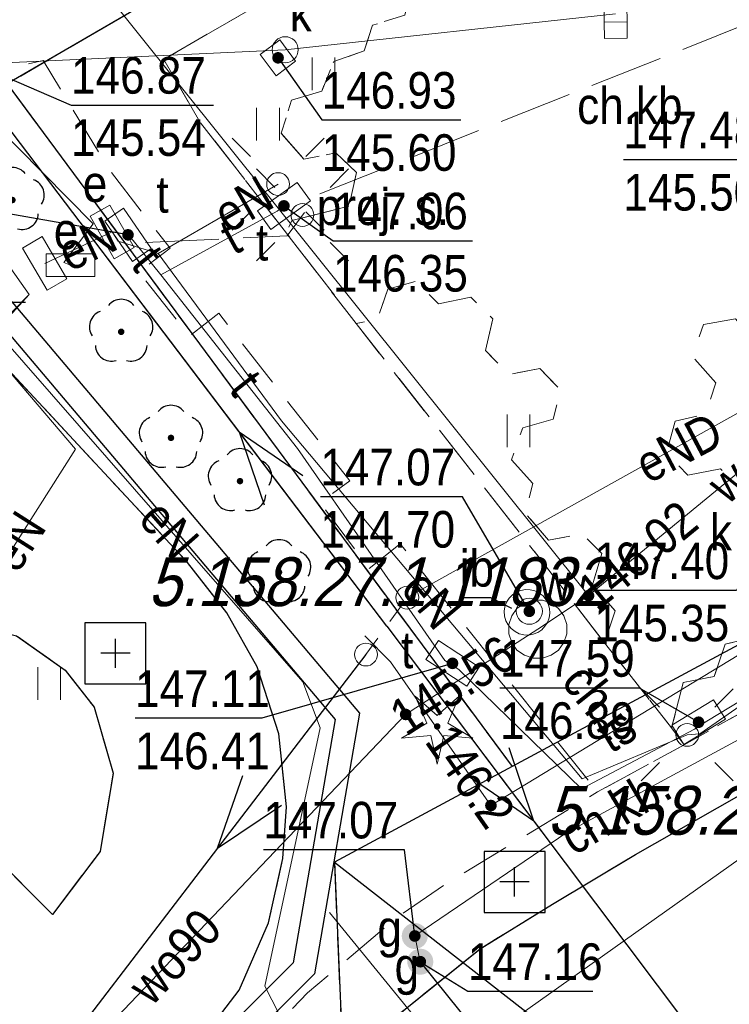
# Model space of a CAD drawing. Header units: metres. Extents: x 5548743 to 5556416, y 5707500 to 5714000.
# Tile 177 of 203: x 5554398 to 5554420, y 5710513 to 5710543. Entities that reach past the tile are written whole.
import ezdxf
from ezdxf.enums import TextEntityAlignment as Align

# ---------------------------------------------------------------- set-up
doc = ezdxf.new("R2010")
doc.units = ezdxf.units.M
doc.header["$MEASUREMENT"] = 0
for name, pattern in [('1.5_0.75', [2.25, 1.5, -0.75]), ('2.25_0.75', [3, 2.25, -0.75]), ('219-1000', [0]), ('suep_nn_1000', [0]), ('supp_1000', [1.25, 0.625, -0.625])]:
    doc.linetypes.add(name, pattern=pattern)
doc.layers.get('0').update_dxf_attribs({"color": 2, "linetype": 'CONTINUOUS', "lineweight": 5})
for name, color, linetype in [('218-kontur użytku gruntowego', 7, 'CONTINUOUS'), ('219-działka ewidencyjna', 7, 'CONTINUOUS'), ('chodnik', 7, 'CONTINUOUS'), ('chodnik-Atr17', 7, 'CONTINUOUS'), ('drzewo iglaste', 7, 'CONTINUOUS'), ('drzewo liściaste', 7, 'CONTINUOUS'), ('inna budowla', 7, 'CONTINUOUS'), ('inna budowla-Atr17', 7, 'CONTINUOUS'), ('jezdnia', 7, 'CONTINUOUS'), ('komora podziemna', 7, 'CONTINUOUS'), ('kratka ściekowa', 7, 'CONTINUOUS'), ('krawężnik', 7, 'CONTINUOUS'), ('latarnia', 7, 'CONTINUOUS'), ('latarnia - ob. projektowany', 7, 'CONTINUOUS'), ('latarnia - ob. projektowany-Atr17', 7, 'CONTINUOUS'), ('obudowa ochronna przewodu', 7, 'CONTINUOUS'), ('przewód elektroenergetyczny niskiego napięcia', 7, 'CONTINUOUS'), ('przewód elektroenergetyczny podziemny', 7, 'CONTINUOUS'), ('przewód elektroenergetyczny podziemny - ob. projektowany', 7, 'CONTINUOUS'), ('przewód elektroenergetyczny podziemny-Atr1', 7, 'CONTINUOUS'), ('przewód gazowy', 7, 'CONTINUOUS'), ('przewód kanalizacyjny', 7, 'CONTINUOUS'), ('przewód telekomunikacyjny podziemny', 7, 'CONTINUOUS'), ('przewód telekomunikacyjny podziemny-Atr1', 7, 'CONTINUOUS'), ('przewód wodociągowy', 7, 'CONTINUOUS'), ('przewód wodociągowy-Atr1', 7, 'CONTINUOUS'), ('rzedna', 7, 'CONTINUOUS'), ('rzedna-Atr2', 7, 'CONTINUOUS'), ('rzedna-Atr3', 7, 'CONTINUOUS'), ('studnia kanalizacyjna', 7, 'CONTINUOUS'), ('szafa elektroenergetyczna lub kontener', 7, 'CONTINUOUS'), ('szafa elektroenergetyczna lub kontener-Atr17', 7, 'CONTINUOUS'), ('szafa telekomunikacyjna lub kontener', 7, 'CONTINUOUS'), ('szafa telekomunikacyjna lub kontener-Atr17', 7, 'CONTINUOUS'), ('Szczegółowa osnowa geodezyjna pozioma', 7, 'CONTINUOUS'), ('Szczegółowa osnowa geodezyjna pozioma-Atr103', 7, 'CONTINUOUS'), ('słup przewodów napowietrznych', 7, 'CONTINUOUS'), ('trawnik', 7, 'CONTINUOUS'), ('właz do komory lub kanału - okrągły', 7, 'CONTINUOUS'), ('właz do komory lub kanału - okrągły-Atr17', 7, 'CONTINUOUS'), ('zasuwa lub zawór', 7, 'CONTINUOUS'), ('zasuwa lub zawór-Atr17', 7, 'CONTINUOUS'), ('ściana oporowa (linia)', 7, 'CONTINUOUS')]:
    doc.layers.add(name, color=color, linetype=linetype)
doc.styles.get("Standard").update_dxf_attribs({"font": 'Working1250', "width": 0.75})
doc.linetypes.add('otdn_1000', pattern='A,7,0,[21,ksztalty.shx,S=0.7,R=0,X=0,Y=0]', length=7)

# ---------------------------------------------------------------- blocks, each defined once
blk = doc.blocks.new('TU04')
at = {"color": 0, "linetype": 'Continuous', "lineweight": 13}
for p, q in [((0, 0), (0, 1)), ((0.7, 0), (0.7, 1))]:
    blk.add_line(p, q, dxfattribs=at)
blk = doc.blocks.new('PW01')
at = {"linetype": 'Continuous', "lineweight": 13}
h = blk.add_hatch(color=0, dxfattribs=at)
edge = h.paths.add_edge_path()
edge.add_arc((0, 0), 0.18, 0, 360)
blk = doc.blocks.new('US05')
at = {"color": 0, "linetype": 'Continuous', "lineweight": 13}
for p, q in [((-0.75, -0.35), (-0.75, 0.35)), ((-0.75, 0.35), (-0.25, 0.35)), ((-0.25, -0.35), (-0.25, 0.35)), ((-0.25, 0.35), (0.25, 0.35)), ((0.25, -0.35), (0.25, 0.35)), ((0.25, 0.35), (0.75, 0.35)), ((0.75, -0.35), (0.75, 0.35)), ((-0.75, -0.35), (-0.25, -0.35)), ((-0.25, -0.35), (0.25, -0.35)), ((0.25, -0.35), (0.75, -0.35))]:
    blk.add_line(p, q, dxfattribs=at)
blk = doc.blocks.new('SUEP1')
at = {"color": 0, "linetype": 'Continuous'}
for p, q in [((7.5, 0), (5.25, 0.75)), ((22.5, 0), (20.25, 0.75)), ((0, 0), (7.5, 0)), ((7.5, 0), (5.25, -0.75)), ((7.5, 0), (22.5, 0)), ((22.5, 0), (20.25, -0.75))]:
    blk.add_line(p, q, dxfattribs=at)
blk = doc.blocks.new('US25')
at = {"linetype": 'Continuous', "lineweight": 13}
h = blk.add_hatch(color=0, dxfattribs=at)
edge = h.paths.add_edge_path()
edge.add_arc((0, 0), 0.4, 0, 360)
blk = doc.blocks.new('SM05')
at = {"color": 0, "linetype": 'Continuous', "lineweight": 13}
blk.add_circle((0, 0), 0.35, dxfattribs=at)
blk = doc.blocks.new('OP021')
at = {"linetype": 'Continuous', "lineweight": 13}
h = blk.add_hatch(color=0, dxfattribs=at)
edge = h.paths.add_edge_path()
edge.add_arc((0, 0), 0.1, 0, 360)
at = {"color": 0, "linetype": 'Continuous', "lineweight": -3}
for centre, start, end in [((0, 0.5), 38.316, 141.684), ((-0.476, 0.154), 110.388, 213.756), ((0.476, 0.154), 326.244, 69.612), ((-0.294, -0.404), 182.272, 285.64), ((0.294, -0.404), 254.36, 357.728), ((0.294, -0.404), 254.36, 357.728)]:
    blk.add_arc(centre, 0.5, start, end, dxfattribs=at)
blk = doc.blocks.new('US18')
at = {"color": 0, "linetype": 'Continuous', "lineweight": 13}
for p, q in [((-0.75, -0.35), (-0.75, 0.35)), ((-0.75, 0.35), (0.75, 0.35)), ((0.75, -0.35), (0.75, 0.35)), ((-0.75, -0.35), (0.75, -0.35))]:
    blk.add_line(p, q, dxfattribs=at)
blk = doc.blocks.new('SM01')
at = {"color": 0, "linetype": 'Continuous', "lineweight": 13}
for p, q in [((-0.848, 0.848), (-1.414, 1.414)), ((0.849, 0.848), (1.414, 1.414)), ((-0.848, -0.849), (-1.414, -1.414)), ((0.849, -0.849), (1.414, -1.414))]:
    blk.add_line(p, q, dxfattribs=at)
blk.add_circle((0, 0), 0.35, dxfattribs=at)
blk = doc.blocks.new('OP011')
at = {"linetype": 'Continuous', "lineweight": 13}
h = blk.add_hatch(color=0, dxfattribs=at)
edge = h.paths.add_edge_path()
edge.add_arc((0, 0), 0.1, 0, 360)
at = {"color": 0, "linetype": 'Continuous', "lineweight": 13}
for p, q in [((-0.324, 0.105), (-0.679, 0.935)), ((-0.679, 0.935), (0, 0.341)), ((0, 0.341), (0.679, 0.935)), ((0.679, 0.935), (0.324, 0.105)), ((-1.099, -0.357), (-0.324, 0.105)), ((0.324, 0.105), (1.099, -0.357)), ((-0.2, -0.275), (-1.099, -0.357)), ((-0.2, -0.275), (0, -1.155)), ((0, -1.155), (0.2, -0.275)), ((1.099, -0.357), (0.2, -0.275))]:
    blk.add_line(p, q, dxfattribs=at)
blk = doc.blocks.new('US20')
at = {"color": 0, "linetype": 'Continuous', "lineweight": 13}
for p, q in [((-0.75, -0.35), (-0.75, 0.35)), ((-0.75, 0.35), (0.75, 0.35)), ((0.75, -0.35), (0.75, 0.35)), ((-0.75, -0.35), (0.75, -0.35))]:
    blk.add_line(p, q, dxfattribs=at)
blk = doc.blocks.new('US22')
at = {"color": 0, "linetype": 'Continuous', "lineweight": 0}
blk.add_circle((0, 0), 0.4, dxfattribs=at)
blk = doc.blocks.new('OSSP')
at = {"color": 0}
for p, q in [((-0.939, 0.938), (-0.939, -0.938)), ((-0.939, 0.938), (-0.939, -0.938)), ((0.936, 0.938), (-0.939, 0.938)), ((0.936, 0.938), (-0.939, 0.938)), ((0.936, -0.938), (0.936, 0.938)), ((0.936, -0.938), (0.936, 0.938)), ((0, -0.45), (0, 0.45)), ((0, -0.45), (0, 0.45)), ((0.45, 0), (-0.45, 0)), ((0.45, 0), (-0.45, 0)), ((-0.939, -0.938), (0.936, -0.938)), ((-0.939, -0.938), (0.936, -0.938))]:
    blk.add_line(p, q, dxfattribs=at)

msp = doc.modelspace()

# ---------------------------------------------------------------- linework, layer by layer
at = {"layer": '218-kontur użytku gruntowego', "color": 70, "linetype": '1.5_0.75', "lineweight": 18, "flags": 128}
for points in [[(5554397.9, 5710540.87), (5554434.63, 5710562.21)], [(5554434.63, 5710562.21), (5554397.9, 5710540.87)], [(5554413.41, 5710519.89), (5554397.9, 5710540.87)], [(5554397.9, 5710540.87), (5554413.41, 5710519.89)], [(5554413.41, 5710519.89), (5554450.09, 5710539.61)], [(5554450.09, 5710539.61), (5554413.41, 5710519.89)], [(5554407.95, 5710516.95), (5554413.41, 5710519.89)], [(5554413.41, 5710519.89), (5554407.95, 5710516.95)], [(5554408.21, 5710510.9), (5554407.95, 5710516.95)], [(5554407.95, 5710516.95), (5554408.21, 5710510.9)]]:
    msp.add_lwpolyline(points, dxfattribs=at)
at = {"layer": '219-działka ewidencyjna', "color": 94, "linetype": '219-1000', "lineweight": 30, "flags": 128}
for points in [[(5554434.63, 5710562.21), (5554397.9, 5710540.87)], [(5554397.9, 5710540.87), (5554413.41, 5710519.89)], [(5554450.09, 5710539.61), (5554413.41, 5710519.89)], [(5554413.41, 5710519.89), (5554407.95, 5710516.95)], [(5554407.95, 5710516.95), (5554408.21, 5710510.9)], [(5554407.95, 5710516.95), (5554421.11, 5710506.67)]]:
    msp.add_lwpolyline(points, dxfattribs=at)
at = {"layer": 'chodnik', "color": 252, "linetype": '1.5_0.75', "lineweight": 18, "flags": 128}
for points in [[(5554409.6, 5710545.62), (5554415.1, 5710548.81), (5554424.57, 5710554.26), (5554423.48, 5710556.08), (5554421.45, 5710554.89), (5554419.97, 5710557.46), (5554419.57, 5710558.15), (5554416.73, 5710556.51), (5554417.08, 5710555.92), (5554418.62, 5710553.3), (5554415.59, 5710551.64), (5554414.79, 5710552.95), (5554411.31, 5710550.93), (5554410.54, 5710552.2), (5554410.21, 5710552.76), (5554407.17, 5710551.01), (5554407.6, 5710550.29), (5554409.1, 5710547.77), (5554402.53, 5710543.98), (5554402, 5710544.89), (5554401.03, 5710544.35), (5554386.59, 5710567.79), (5554374.1, 5710581.99), (5554358.19, 5710600.16), (5554356.05, 5710597.82), (5554384.2, 5710565.77), (5554398.04, 5710543.15), (5554393.98, 5710542.22), (5554393.69, 5710541.86), (5554394.87, 5710540.63), (5554399, 5710541.59), (5554401.02, 5710538.25), (5554402.9, 5710535.82), (5554401.94, 5710535.09), (5554403.5, 5710533.11), (5554404.4, 5710533.82), (5554408.42, 5710528.67), (5554407.51, 5710528), (5554409.02, 5710525.97), (5554409.97, 5710526.73), (5554411.75, 5710524.49), (5554416.03, 5710519.11), (5554418.7, 5710520.56), (5554418.31, 5710521.08), (5554416.25, 5710523.69), (5554414.24, 5710526.31), (5554408.62, 5710533.5), (5554406.48, 5710536.28), (5554403.82, 5710539.7), (5554402.71, 5710541.62)], [(5554416.25, 5710523.69), (5554418.31, 5710521.08), (5554418.67, 5710522.47), (5554419.62, 5710522.66), (5554419.96, 5710523.65), (5554420.91, 5710523.88), (5554421.2, 5710524.77), (5554422.2, 5710524.98), (5554422.57, 5710526.02), (5554423, 5710526.28), (5554422.56, 5710527.53), (5554422.21, 5710528.72), (5554422.02, 5710529.61), (5554421.77, 5710529.57), (5554421.44, 5710528.53), (5554420.47, 5710528.35), (5554419.81, 5710529.04), (5554418.81, 5710528.84), (5554418.15, 5710529.53), (5554418.42, 5710530.5), (5554419.35, 5710530.72), (5554419.67, 5710531.68), (5554418.95, 5710532.49), (5554419.29, 5710533.47), (5554420.27, 5710533.65), (5554420.91, 5710532.95), (5554421.91, 5710533.16), (5554422.21, 5710534.11), (5554421.54, 5710534.91), (5554421.77, 5710535.86), (5554422.76, 5710536.09), (5554423.1, 5710537.09), (5554424.01, 5710537.29), (5554424.79, 5710536.43), (5554425.05, 5710536.67), (5554426.14, 5710537.52), (5554426.31, 5710537.61), (5554425.25, 5710538.62), (5554425.53, 5710539.51), (5554426.47, 5710539.7), (5554426.78, 5710540.65), (5554426.1, 5710541.44), (5554425.08, 5710541.22), (5554424.42, 5710541.96), (5554424.73, 5710542.88), (5554424.04, 5710543.64), (5554423.01, 5710543.39), (5554422.67, 5710542.45), (5554421.72, 5710542.21), (5554421.06, 5710542.9), (5554421.3, 5710543.86), (5554420.73, 5710544.48), (5554421.07, 5710545.43), (5554420.37, 5710546.19), (5554419.36, 5710545.95), (5554419.01, 5710544.97), (5554418.05, 5710544.73), (5554417.41, 5710545.45), (5554417.69, 5710546.4), (5554416.95, 5710547.19), (5554415.94, 5710546.93), (5554415.31, 5710547.69), (5554415.49, 5710548.3), (5554415.1, 5710548.81), (5554409.6, 5710545.62), (5554409.85, 5710545.29), (5554409.61, 5710544.58), (5554410.32, 5710543.84), (5554410.11, 5710542.98), (5554409.12, 5710542.67), (5554408.87, 5710541.88), (5554407.93, 5710541.56), (5554407.56, 5710540.65), (5554406.63, 5710540.37), (5554406.32, 5710539.35), (5554407.01, 5710538.56), (5554408, 5710538.75), (5554408.63, 5710538.15), (5554408.4, 5710537.11), (5554406.64, 5710536.67), (5554406.48, 5710536.28), (5554408.62, 5710533.5), (5554409.27, 5710533.64), (5554409.59, 5710534.56), (5554410.45, 5710534.8), (5554411.15, 5710534.11), (5554412.14, 5710534.31), (5554412.82, 5710533.65), (5554412.59, 5710532.68), (5554413.31, 5710531.94), (5554414.26, 5710532.12), (5554414.9, 5710531.46), (5554414.67, 5710530.56), (5554413.74, 5710530.3), (5554413.39, 5710529.31), (5554414.05, 5710528.59), (5554413.81, 5710527.68), (5554414.53, 5710526.85), (5554415.56, 5710527.04), (5554416.17, 5710526.44), (5554415.88, 5710525.47), (5554416.58, 5710524.67)], [(5554406.45, 5710512.23), (5554408.24, 5710510.92), (5554412.43, 5710514.29), (5554414.65, 5710515.66), (5554417.2, 5710517.18), (5554421.57, 5710519.67), (5554422.19, 5710520.04), (5554423.27, 5710523.12), (5554418.7, 5710520.56), (5554416.03, 5710519.11), (5554411.31, 5710516.24), (5554409.91, 5710515.28), (5554407.12, 5710512.93)]]:
    msp.add_lwpolyline(points, close=True, dxfattribs=at)
at = {"layer": 'inna budowla', "color": 252, "linetype": 'Continuous', "lineweight": 18, "flags": 128}
msp.add_lwpolyline([(5554413.38, 5710524.13), (5554413.5, 5710524.04), (5554413.63, 5710523.97), (5554413.77, 5710523.94), (5554413.92, 5710523.93), (5554414.06, 5710523.96), (5554414.2, 5710524.01), (5554414.32, 5710524.09), (5554414.42, 5710524.2), (5554414.5, 5710524.32), (5554414.55, 5710524.46), (5554414.57, 5710524.6), (5554414.56, 5710524.75), (5554414.52, 5710524.89), (5554414.45, 5710525.02), (5554414.36, 5710525.13), (5554414.24, 5710525.22), (5554414.11, 5710525.29), (5554413.97, 5710525.32), (5554413.82, 5710525.33), (5554413.68, 5710525.3), (5554413.54, 5710525.25), (5554413.42, 5710525.17), (5554413.32, 5710525.06), (5554413.24, 5710524.94), (5554413.19, 5710524.8), (5554413.17, 5710524.66), (5554413.18, 5710524.51), (5554413.22, 5710524.37), (5554413.29, 5710524.24)], close=True, dxfattribs=at)
at = {"layer": 'inna budowla-Atr17', "color": 252, "flags": 128}
msp.add_lwpolyline([(5554413.4, 5710524.75), (5554412.76, 5710525.07), (5554411.801, 5710525.07)], dxfattribs=at)
at = {"layer": 'jezdnia', "color": 252, "linetype": '2.25_0.75', "lineweight": 18, "flags": 128}
for points in [[(5554412.43, 5710514.29), (5554408.24, 5710510.92), (5554418.66, 5710508.44), (5554419.59, 5710509.15), (5554420.38, 5710509.5), (5554421.46, 5710509.6), (5554422.36, 5710509.47), (5554423.16, 5710509.24), (5554423.89, 5710508.85), (5554424.46, 5710508.45), (5554428.69, 5710502.64), (5554439.05, 5710488.34), (5554439.27, 5710487.75), (5554439.32, 5710487.1), (5554439.14, 5710486.55), (5554438.1, 5710485.76), (5554437.65, 5710485.71), (5554436.85, 5710485.85), (5554441.68, 5710479.01), (5554444.19, 5710480.86), (5554442.45, 5710483.36), (5554443.47, 5710484.11), (5554467.28, 5710501.44), (5554488.48, 5710516.77), (5554505.22, 5710528.95), (5554521.64, 5710540.81), (5554534.16, 5710549.88), (5554542.28, 5710555.84), (5554542.73, 5710556.08), (5554548.69, 5710558.31), (5554550.14, 5710558.79), (5554550.8, 5710559.03), (5554551.51, 5710559.12), (5554552.37, 5710559.08), (5554553.78, 5710558.9), (5554554.78, 5710558.61), (5554555.64, 5710558.2), (5554556.75, 5710557.41), (5554557.27, 5710556.62), (5554557.72, 5710555.64), (5554562.19, 5710557.43), (5554562.14, 5710560.52), (5554558, 5710570.33), (5554557.22, 5710570.54), (5554556.66, 5710571.02), (5554556.14, 5710571.5), (5554555.73, 5710572.18), (5554551.34, 5710570.77), (5554551.5, 5710569.95), (5554551.48, 5710569.22), (5554551.26, 5710568.27), (5554550.9, 5710567.4), (5554550.49, 5710566.63), (5554550, 5710565.93), (5554549.32, 5710565.24), (5554547.89, 5710564.5), (5554545.11, 5710563.32), (5554541.28, 5710561.94), (5554534.34, 5710559.41), (5554531.12, 5710560.98), (5554521.77, 5710557.63), (5554514.14, 5710555.67), (5554512.15, 5710552.94), (5554509.31, 5710551.99), (5554508.96, 5710551.99), (5554508.15, 5710552.25), (5554507.64, 5710552.54), (5554506.95, 5710553.08), (5554506.33, 5710553.74), (5554505.62, 5710554.6), (5554504.27, 5710557.08), (5554503.76, 5710559.81), (5554500.07, 5710560.85), (5554495.64, 5710558.86), (5554496.41, 5710557.66), (5554496.92, 5710556.29), (5554497.23, 5710555.1), (5554497.4, 5710553.9), (5554497.47, 5710552.1), (5554497.29, 5710550.89), (5554497.03, 5710549.78), (5554496.59, 5710548.91), (5554496.04, 5710547.96), (5554495.73, 5710547.56), (5554494.8, 5710547.25), (5554491.67, 5710548.63), (5554486.93, 5710547.1), (5554485.39, 5710546.56), (5554480.26, 5710544.86), (5554478.27, 5710541.32), (5554476.06, 5710540.6), (5554472.16, 5710539.33), (5554470.22, 5710538.71), (5554468.48, 5710538.32), (5554467.02, 5710538.21), (5554465.68, 5710538.2), (5554464.68, 5710538.33), (5554463.62, 5710538.55), (5554462.32, 5710538.98), (5554460.78, 5710539.89), (5554459.64, 5710540.79), (5554459.04, 5710541.45), (5554456.35, 5710545.55), (5554450.55, 5710542.97), (5554450.88, 5710541.78), (5554451.08, 5710540.23), (5554451.01, 5710538.73), (5554450.66, 5710537.42), (5554450.07, 5710535.93), (5554449.39, 5710534.73), (5554448.6, 5710533.68), (5554447.4, 5710532.83), (5554442.88, 5710530.78), (5554440.1, 5710529.43), (5554437.5, 5710528.21), (5554433.01, 5710525.89), (5554428.59, 5710523.58), (5554424.16, 5710521.11), (5554422.19, 5710520.04), (5554421.57, 5710519.67), (5554417.2, 5710517.18), (5554414.65, 5710515.66)], [(5554349.2, 5710506.12), (5554347.79, 5710504.73), (5554345.62, 5710502.56), (5554346.13, 5710502.05), (5554355.97, 5710492.22), (5554356.42, 5710491.77), (5554357.25, 5710490.94), (5554357.4, 5710490.79), (5554370.91, 5710477.32), (5554371.36, 5710476.91), (5554371.82, 5710476.4), (5554372.76, 5710474.83), (5554373.11, 5710473.91), (5554373.2, 5710473.08), (5554373.16, 5710472.16), (5554372.84, 5710471.07), (5554380.83, 5710483.08), (5554379.04, 5710481.37), (5554377.53, 5710480.89), (5554376.56, 5710481.41), (5554376.24, 5710482.57), (5554376.67, 5710483.77), (5554377.63, 5710485.24), (5554385.64, 5710493.3), (5554395.08, 5710502.7), (5554403.72, 5710511.31), (5554405.02, 5710513.02), (5554405.93, 5710515.08), (5554406.37, 5710517.06), (5554406.48, 5710518.65), (5554406.24, 5710520.89), (5554405.58, 5710522.95), (5554404.65, 5710524.61), (5554403.44, 5710526.16), (5554392.39, 5710538.04), (5554372.75, 5710518.44), (5554376.17, 5710514.97), (5554392.24, 5710522.41), (5554393.4, 5710523.56), (5554394.6, 5710524.09), (5554396.56, 5710524.32), (5554398.18, 5710523.91), (5554399.68, 5710522.85), (5554400.57, 5710521.71), (5554401.15, 5710519.68), (5554400.75, 5710517.28), (5554399.29, 5710515.34), (5554392.24, 5710522.41), (5554376.17, 5710514.97), (5554372.41, 5710511.24), (5554366.42, 5710496.69), (5554373.52, 5710489.64), (5554373.15, 5710489.18), (5554371.8, 5710488.35), (5554370.28, 5710488.03), (5554368.28, 5710488.18), (5554366.06, 5710489.38), (5554365.07, 5710490.8), (5554364.6, 5710492.63), (5554364.77, 5710494.14), (5554365.27, 5710495.3), (5554365.72, 5710495.96), (5554366.42, 5710496.69), (5554372.41, 5710511.24), (5554368.95, 5710514.67), (5554354.7, 5710500.51), (5554353.45, 5710501.86)]]:
    msp.add_lwpolyline(points, close=True, dxfattribs=at)
at = {"layer": 'komora podziemna', "color": 5, "linetype": 'Continuous', "lineweight": 18, "flags": 128}
msp.add_lwpolyline([(5554414.84, 5710524.75), (5554415, 5710524.52), (5554415.09, 5710524.25), (5554415.09, 5710523.97), (5554415, 5710523.7), (5554414.84, 5710523.47), (5554414.61, 5710523.31), (5554414.34, 5710523.22), (5554414.06, 5710523.22), (5554413.79, 5710523.31), (5554413.56, 5710523.47), (5554413.4, 5710523.7), (5554413.31, 5710523.97), (5554413.31, 5710524.25), (5554413.4, 5710524.52), (5554413.56, 5710524.75), (5554413.79, 5710524.91), (5554414.06, 5710525), (5554414.34, 5710525), (5554414.61, 5710524.91)], close=True, dxfattribs=at)
at = {"layer": 'krawężnik', "color": 252, "linetype": 'Continuous', "lineweight": 25, "flags": 128}
for points in [[(5554408.24, 5710510.92), (5554412.43, 5710514.29), (5554414.65, 5710515.66), (5554417.2, 5710517.18), (5554421.57, 5710519.67), (5554422.19, 5710520.04), (5554424.16, 5710521.11), (5554428.59, 5710523.58), (5554433.01, 5710525.89), (5554437.5, 5710528.21), (5554440.1, 5710529.43), (5554442.88, 5710530.78), (5554447.4, 5710532.83), (5554448.6, 5710533.68), (5554449.39, 5710534.73), (5554450.07, 5710535.93), (5554450.66, 5710537.42), (5554451.01, 5710538.73), (5554451.08, 5710540.23), (5554450.88, 5710541.78), (5554450.55, 5710542.97)], [(5554408.24, 5710510.92), (5554397.54, 5710501.36), (5554389.3, 5710493.54), (5554381.69, 5710484.46), (5554380.83, 5710483.08), (5554379.04, 5710481.37), (5554377.53, 5710480.89), (5554376.56, 5710481.41), (5554376.24, 5710482.57), (5554376.67, 5710483.77), (5554377.63, 5710485.24), (5554385.64, 5710493.3), (5554395.08, 5710502.7), (5554403.72, 5710511.31), (5554405.02, 5710513.02), (5554405.93, 5710515.08), (5554406.37, 5710517.06), (5554406.48, 5710518.65), (5554406.24, 5710520.89), (5554405.58, 5710522.95), (5554404.65, 5710524.61), (5554403.44, 5710526.16), (5554392.39, 5710538.04)]]:
    msp.add_lwpolyline(points, dxfattribs=at)
msp.add_lwpolyline([(5554392.24, 5710522.41), (5554393.4, 5710523.56), (5554394.6, 5710524.09), (5554396.56, 5710524.32), (5554398.18, 5710523.91), (5554399.68, 5710522.85), (5554400.57, 5710521.71), (5554401.15, 5710519.68), (5554400.75, 5710517.28), (5554399.29, 5710515.34)], close=True, dxfattribs=at)
at = {"layer": 'obudowa ochronna przewodu', "color": 252, "linetype": 'Continuous', "lineweight": 25, "flags": 128}
msp.add_lwpolyline([(5554410.59, 5710513.89), (5554417.1, 5710505.78)], dxfattribs=at)
at = {"layer": 'przewód elektroenergetyczny niskiego napięcia', "color": 1, "linetype": 'suep_nn_1000', "lineweight": 18, "flags": 128}
for points in [[(5554409.56, 5710524.2), (5554376.77, 5710567.41)], [(5554436.01, 5710489.1), (5554409.56, 5710524.2)], [(5554384.83, 5710491.86), (5554408.92, 5710523.33)]]:
    msp.add_lwpolyline(points, dxfattribs=at)
at = {"layer": 'przewód elektroenergetyczny podziemny', "color": 1, "linetype": 'Continuous', "lineweight": 18, "flags": 128}
for points in [[(5554388.94, 5710561.37), (5554386.66, 5710559.01), (5554385.65, 5710556.23), (5554392.04, 5710545.18), (5554400.54, 5710536.57), (5554399.64, 5710535.38), (5554399.84, 5710535.3)], [(5554376.7, 5710555.98), (5554377.21, 5710555.65), (5554382.26, 5710560.65), (5554390.96, 5710545.18), (5554398.57, 5710534.4)], [(5554406.22, 5710537.79), (5554402.54, 5710535.66)], [(5554399.05, 5710535.35), (5554401.12, 5710536.32), (5554401.31, 5710536.04), (5554402.54, 5710535.66)], [(5554402.54, 5710535.66), (5554406.33, 5710530.51), (5554415.56, 5710519.51), (5554418.79, 5710520.86), (5554419.18, 5710520.89), (5554421.39, 5710522.43), (5554437.3, 5710530.65), (5554442.05, 5710532.83), (5554442.28, 5710533.22), (5554447.43, 5710536.26)], [(5554398.57, 5710534.4), (5554397.16, 5710532.96), (5554400, 5710529.64), (5554394.88, 5710521.59), (5554379.16, 5710506.32), (5554368.13, 5710494.92)], [(5554398.57, 5710534.4), (5554397.55, 5710533.28), (5554406.98, 5710522.49), (5554407.51, 5710521.08), (5554405.81, 5710513.14), (5554406.66, 5710511.48), (5554415.71, 5710501)], [(5554410.19, 5710525.08), (5554423.02, 5710532.24), (5554431.49, 5710531.47), (5554436.96, 5710534.44)]]:
    msp.add_lwpolyline(points, dxfattribs=at)
at = {"layer": 'przewód elektroenergetyczny podziemny - ob. projektowany', "color": 1, "linetype": '2.25_0.75', "lineweight": 18, "flags": 128}
msp.add_lwpolyline([(5554423.33, 5710543.07), (5554422.87, 5710543.61), (5554407.43, 5710537.46), (5554406.5, 5710536.2), (5554402.12, 5710535.99)], dxfattribs=at)
at = {"layer": 'przewód gazowy', "color": 40, "linetype": 'Continuous', "lineweight": 18, "flags": 128}
msp.add_lwpolyline([(5554458.63, 5710544.72), (5554458.1, 5710544.34), (5554451.6, 5710539.31), (5554451.16, 5710539.12), (5554449.01, 5710537.31), (5554447.71, 5710535.78), (5554439.6, 5710531.12), (5554415.09, 5710517.86), (5554410.42, 5710514.68), (5554410.59, 5710513.89), (5554417.1, 5710505.78)], dxfattribs=at)
msp.add_lwpolyline([(5554458.63, 5710544.72), (5554458.1, 5710544.34), (5554451.6, 5710539.31), (5554451.16, 5710539.12), (5554449.01, 5710537.31), (5554447.71, 5710535.78), (5554439.6, 5710531.12), (5554415.09, 5710517.86), (5554410.42, 5710514.68), (5554410.59, 5710513.89), (5554417.1, 5710505.78)], dxfattribs=at)
at = {"layer": 'przewód kanalizacyjny', "color": 34, "linetype": 'Continuous', "lineweight": 18, "flags": 128}
msp.add_lwpolyline([(5554416.59, 5710543.02), (5554406.44, 5710541.92), (5554396.94, 5710541.48), (5554367.47, 5710587.74)], dxfattribs=at)
at = {"layer": 'przewód telekomunikacyjny podziemny', "color": 30, "linetype": 'Continuous', "lineweight": 18, "flags": 128}
for points in [[(5554451.62, 5710615.26), (5554451.25, 5710615.01), (5554445.5, 5710612.03), (5554439.88, 5710609.43), (5554431.8, 5710606.18), (5554420.5, 5710599.89), (5554413.04, 5710595.05), (5554418.43, 5710587.27), (5554421.85, 5710580.69), (5554423.62, 5710578.89), (5554425.07, 5710576.9), (5554428.95, 5710571.78), (5554432.09, 5710567.46), (5554439.67, 5710557.33), (5554446.17, 5710546.45), (5554449.55, 5710541.81), (5554450.74, 5710539.67), (5554440.28, 5710534.28), (5554434.87, 5710531.22), (5554426.77, 5710526.7), (5554421.99, 5710524.3), (5554412.76, 5710518.69), (5554409.67, 5710523.11), (5554408.89, 5710523.91)], [(5554374.01, 5710454.75), (5554369.95, 5710464.56), (5554368.86, 5710465.36), (5554380.31, 5710483.95), (5554389.55, 5710494.24), (5554395.67, 5710499.5), (5554427.9, 5710522.38), (5554455.78, 5710532.81), (5554483.92, 5710541.5), (5554524.38, 5710553.96), (5554539.21, 5710559.79), (5554555.97, 5710566.98), (5554585.2, 5710580.72), (5554598.19, 5710584.52), (5554607.28, 5710586.33), (5554615.01, 5710584.66), (5554643.84, 5710573.06)], [(5554402.62, 5710535), (5554406.19, 5710536.96), (5554406.4, 5710537.12)], [(5554402.62, 5710535), (5554401.77, 5710536.06), (5554401.61, 5710536.23)], [(5554421.13, 5710522.34), (5554419.39, 5710521.28), (5554419.01, 5710521.04), (5554415.54, 5710519.2), (5554411.77, 5710522.87), (5554411.34, 5710523.15), (5554406.82, 5710529.66), (5554402.62, 5710535)]]:
    msp.add_lwpolyline(points, dxfattribs=at)
at = {"layer": 'przewód wodociągowy', "color": 5, "linetype": 'Continuous', "lineweight": 18, "flags": 128}
for points in [[(5554384.76, 5710565.55), (5554389.21, 5710558.29), (5554415.76, 5710525.14)], [(5554426.68, 5710533.94), (5554425.86, 5710533.44), (5554415.76, 5710525.14)], [(5554415.76, 5710525.14), (5554414.2, 5710524.11), (5554410.14, 5710521.49), (5554393.23, 5710503.76), (5554370.94, 5710480.31)], [(5554407.8, 5710515.4), (5554422.42, 5710497.47), (5554424.43, 5710485.17)]]:
    msp.add_lwpolyline(points, dxfattribs=at)
at = {"layer": 'rzedna-Atr2', "color": 252, "flags": 128}
for points in [[(5554406.22, 5710541.67), (5554407.56, 5710539.76), (5554411.835, 5710539.76)], [(5554396.94, 5710541.48), (5554399.86, 5710540.22), (5554404.238, 5710540.22)], [(5554423.38, 5710535.95), (5554421.21, 5710538.54), (5554416.832, 5710538.54)], [(5554401.61, 5710536.23), (5554396.42, 5710537.14), (5554392.089, 5710537.14)], [(5554392.71, 5710537.03), (5554394.08, 5710534.16), (5554398.458, 5710534.16)], [(5554406.4, 5710537.12), (5554407.91, 5710536.05), (5554412.193, 5710536.05)], [(5554413.94, 5710524.66), (5554411.89, 5710528.18), (5554407.52, 5710528.18)], [(5554421.13, 5710526.87), (5554420.31, 5710525.3), (5554415.94, 5710525.3)], [(5554411.58, 5710523.06), (5554405.72, 5710521.37), (5554401.828, 5710521.37)], [(5554419.14, 5710521.25), (5554417.32, 5710522.3), (5554413.037, 5710522.3)], [(5554410.42, 5710514.68), (5554410.1, 5710517.33), (5554405.77, 5710517.33)], [(5554410.59, 5710513.89), (5554412.05, 5710512.98), (5554415.894, 5710512.98)]]:
    msp.add_lwpolyline(points, dxfattribs=at)
at = {"layer": 'studnia kanalizacyjna', "color": 34, "linetype": 'Continuous', "lineweight": 18, "flags": 128}
msp.add_lwpolyline([(5554405.67, 5710541.77), (5554406.27, 5710542.22), (5554406.76, 5710541.57), (5554406.16, 5710541.12)], close=True, dxfattribs=at)
at = {"layer": 'słup przewodów napowietrznych', "color": 252, "linetype": 'supp_1000', "lineweight": 18, "flags": 128}
msp.add_lwpolyline([(5554408.92, 5710523.33), (5554410.19, 5710525.08)], dxfattribs=at)
at = {"layer": 'trawnik', "color": 252, "linetype": '1.5_0.75', "lineweight": 18, "flags": 128}
for points in [[(5554402.71, 5710541.62), (5554403.82, 5710539.7), (5554406.48, 5710536.28), (5554406.64, 5710536.67), (5554408.4, 5710537.11), (5554408.63, 5710538.15), (5554408, 5710538.75), (5554407.01, 5710538.56), (5554406.32, 5710539.35), (5554406.63, 5710540.37), (5554407.56, 5710540.65), (5554407.93, 5710541.56), (5554408.87, 5710541.88), (5554409.12, 5710542.67), (5554410.11, 5710542.98), (5554410.32, 5710543.84), (5554409.61, 5710544.58), (5554409.85, 5710545.29), (5554409.6, 5710545.62)], [(5554416.25, 5710523.69), (5554416.58, 5710524.67), (5554415.88, 5710525.47), (5554416.17, 5710526.44), (5554415.56, 5710527.04), (5554414.53, 5710526.85), (5554413.81, 5710527.68), (5554414.05, 5710528.59), (5554413.39, 5710529.31), (5554413.74, 5710530.3), (5554414.67, 5710530.56), (5554414.9, 5710531.46), (5554414.26, 5710532.12), (5554413.31, 5710531.94), (5554412.59, 5710532.68), (5554412.82, 5710533.65), (5554412.14, 5710534.31), (5554411.15, 5710534.11), (5554410.45, 5710534.8), (5554409.59, 5710534.56), (5554409.27, 5710533.64), (5554408.62, 5710533.5), (5554414.24, 5710526.31)], [(5554418.31, 5710521.08), (5554418.7, 5710520.56), (5554423.27, 5710523.12), (5554423.5, 5710524.08), (5554423.49, 5710524.76), (5554423.44, 5710525.37), (5554423.34, 5710525.67), (5554423, 5710526.28), (5554422.57, 5710526.02), (5554422.2, 5710524.98), (5554421.2, 5710524.77), (5554420.91, 5710523.88), (5554419.96, 5710523.65), (5554419.62, 5710522.66), (5554418.67, 5710522.47)], [(5554399.29, 5710515.34), (5554400.75, 5710517.28), (5554401.15, 5710519.68), (5554400.57, 5710521.71), (5554399.68, 5710522.85), (5554398.18, 5710523.91), (5554396.56, 5710524.32), (5554394.6, 5710524.09), (5554393.4, 5710523.56), (5554392.24, 5710522.41)]]:
    msp.add_lwpolyline(points, close=True, dxfattribs=at)
at = {"layer": 'ściana oporowa (linia)', "color": 252}
for p, q in [((5554393.657, 5710539.346), (5554408.723, 5710521.531)), ((5554408.723, 5710521.531), (5554407.336, 5710513.521)), ((5554407.336, 5710513.521), (5554399.407, 5710505.593))]:
    msp.add_line(p, q, dxfattribs=at)
at = {"layer": 'ściana oporowa (linia)', "color": 252, "linetype": 'otdn_1000'}
for p, q in [((5554393.123, 5710538.894), (5554407.977, 5710521.329)), ((5554407.977, 5710521.329), (5554406.684, 5710513.859)), ((5554406.684, 5710513.859), (5554398.913, 5710506.087))]:
    msp.add_line(p, q, dxfattribs=at)

# ---------------------------------------------------------------- block references
at = {"layer": 'drzewo iglaste', "color": 94, "linetype": 'Continuous', "lineweight": 18}
msp.add_blockref('OP011', (5554411.11, 5710521.12), dxfattribs=at)
at = {"layer": 'drzewo liściaste', "color": 3, "linetype": 'Continuous', "lineweight": 18}
for p in [(5554398.06, 5710537.3), (5554401.4, 5710533.25), (5554402.93, 5710529.99), (5554405.05, 5710528.66), (5554406.25, 5710525.86)]:
    msp.add_blockref('OP021', p, dxfattribs=at)
at = {"layer": 'kratka ściekowa', "color": 34, "linetype": 'Continuous', "lineweight": 18, "rotation": 270.511}
msp.add_blockref('US05', (5554416.59, 5710543.02), dxfattribs=at)
at = {"layer": 'latarnia', "color": 252, "linetype": 'Continuous', "lineweight": 18}
for p in [(5554406.22, 5710537.79), (5554418.79, 5710520.86)]:
    msp.add_blockref('SM01', p, dxfattribs=at)
at = {"layer": 'latarnia - ob. projektowany', "color": 252, "linetype": 'Continuous', "lineweight": 18}
msp.add_blockref('SM01', (5554406.97, 5710536.84), dxfattribs=at)
at = {"layer": 'przewód elektroenergetyczny niskiego napięcia', "color": 1, "linetype": 'Continuous', "lineweight": 18}
for p, rotation in [((5554409.56, 5710524.2), 127.193), ((5554409.56, 5710524.2), 307), ((5554408.92, 5710523.33), 232.566)]:
    msp.add_blockref('SUEP1', p, dxfattribs=dict(at, rotation=rotation))
at = {"layer": 'rzedna', "color": 34, "linetype": 'Continuous', "lineweight": 18}
msp.add_blockref('PW01', (5554406.22, 5710541.67), dxfattribs=at)
at = {"layer": 'rzedna', "color": 252, "linetype": 'Continuous', "lineweight": 18}
for p in [(5554406.4, 5710537.12), (5554401.61, 5710536.23), (5554411.58, 5710523.06), (5554419.14, 5710521.25)]:
    msp.add_blockref('PW01', p, dxfattribs=at)
at = {"layer": 'rzedna', "color": 5, "linetype": 'Continuous', "lineweight": 18}
for p in [(5554415.76, 5710525.14), (5554413.94, 5710524.66), (5554410.14, 5710521.49)]:
    msp.add_blockref('PW01', p, dxfattribs=at)
at = {"layer": 'rzedna', "color": 30, "linetype": 'Continuous', "lineweight": 18}
msp.add_blockref('PW01', (5554412.76, 5710518.69), dxfattribs=at)
at = {"layer": 'rzedna', "color": 40, "linetype": 'Continuous', "lineweight": 18}
for p in [(5554410.42, 5710514.68), (5554410.59, 5710513.89)]:
    msp.add_blockref('PW01', p, dxfattribs=at)
at = {"layer": 'szafa elektroenergetyczna lub kontener', "color": 1, "linetype": 'Continuous', "lineweight": 18}
for p, rotation in [((5554401.12, 5710536.32), 299.538), ((5554399.05, 5710535.35), 300.068)]:
    msp.add_blockref('US18', p, dxfattribs=dict(at, rotation=rotation))
msp.add_blockref('US18', (5554399.84, 5710535.3), dxfattribs=at)
at = {"layer": 'szafa telekomunikacyjna lub kontener', "color": 30, "linetype": 'Continuous', "lineweight": 18}
for p, rotation in [((5554406.4, 5710537.12), 35.789), ((5554401.61, 5710536.23), 304.359), ((5554411.58, 5710523.06), 326.7929999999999), ((5554419.14, 5710521.25), 31.373)]:
    msp.add_blockref('US20', p, dxfattribs=dict(at, rotation=rotation))
at = {"layer": 'Szczegółowa osnowa geodezyjna pozioma', "color": 252, "linetype": 'Continuous', "lineweight": 13}
for p in [(5554401.223, 5710523.368), (5554413.487, 5710516.343)]:
    msp.add_blockref('OSSP', p, dxfattribs=at)
at = {"layer": 'słup przewodów napowietrznych', "color": 252, "linetype": 'Continuous', "lineweight": 18}
for p in [(5554410.19, 5710525.08), (5554408.92, 5710523.33)]:
    msp.add_blockref('SM05', p, dxfattribs=at)
at = {"layer": 'trawnik', "color": 252, "linetype": 'Continuous', "lineweight": 18}
for p in [(5554407.266, 5710540.675), (5554405.559, 5710539.129), (5554413.259, 5710529.703), (5554413.259, 5710529.703), (5554398.839, 5710521.939)]:
    msp.add_blockref('TU04', p, dxfattribs=at)
at = {"layer": 'właz do komory lub kanału - okrągły', "color": 252, "linetype": 'Continuous', "lineweight": 18}
for p in [(5554406.44, 5710541.92), (5554413.94, 5710524.66)]:
    msp.add_blockref('US22', p, dxfattribs=at)
at = {"layer": 'zasuwa lub zawór', "color": 40, "linetype": 'Continuous', "lineweight": 18}
for p in [(5554410.42, 5710514.68), (5554410.59, 5710513.89)]:
    msp.add_blockref('US25', p, dxfattribs=at)

# ---------------------------------------------------------------- texts
at = {"layer": 'chodnik-Atr17', "color": 252, "width": 0.9}
msp.add_text('ch.kb.', height=1.125, dxfattribs=at).set_placement((5554415.41, 5710539.64))
for s, rotation, p in [('ch.i.', 308.503, (5554414.89, 5710522.48)), ('ch.kb.', 30.798, (5554415.31, 5710517.13))]:
    msp.add_text(s, height=1.125, rotation=rotation, dxfattribs=at).set_placement(p)
at = {"layer": 'inna budowla-Atr17', "color": 252, "width": 0.9}
msp.add_text('ib', height=1.125, dxfattribs=at).set_placement((5554411.801, 5710525.081), align=Align.BOTTOM_LEFT)
at = {"layer": 'latarnia - ob. projektowany-Atr17', "color": 252, "width": 0.9}
msp.add_text('proj. s.', height=1.125, dxfattribs=at).set_placement((5554407.41, 5710536.53))
at = {"layer": 'przewód elektroenergetyczny podziemny-Atr1', "color": 1, "width": 0.9}
for s, rotation, p in [('eN', 30.062, (5554404.4, 5710536.74)), ('eN', 25.108, (5554399.57, 5710535.59)), ('eND', 27.873, (5554417.33, 5710529.06)), ('eN', 309.999, (5554410.38, 5710525.69))]:
    msp.add_text(s, height=1.125, rotation=rotation, dxfattribs=at).set_placement(p, align=Align.MIDDLE_LEFT)
for rotation, p in [(311.15, (5554402.88, 5710527.18)), (57.542, (5554398.2, 5710526.81))]:
    msp.add_text('eN', height=1.125, rotation=rotation, dxfattribs=at).set_placement(p, align=Align.MIDDLE_CENTER)
at = {"layer": 'przewód telekomunikacyjny podziemny-Atr1', "color": 30, "width": 0.9}
for s, rotation, p in [('t', 28.768, (5554404.59, 5710536.08)), ('t', 308.725, (5554402.1, 5710535.65)), ('t', 308.185, (5554405.12, 5710531.82)), ('ts', 31.291, (5554416.15, 5710520.75))]:
    msp.add_text(s, height=1.125, rotation=rotation, dxfattribs=at).set_placement(p, align=Align.MIDDLE_LEFT)
at = {"layer": 'przewód wodociągowy-Atr1', "color": 5, "width": 0.9}
for rotation, p in [(39.414, (5554420.91, 5710529.37)), (46.358, (5554403.04, 5710514.05))]:
    msp.add_text('wo90', height=1.125, rotation=rotation, dxfattribs=at).set_placement(p, align=Align.MIDDLE_CENTER)
at = {"layer": 'rzedna-Atr2', "color": 34, "width": 0.9}
for s, p in [('146.87', (5554399.86, 5710540.231)), ('146.93', (5554407.56, 5710539.771))]:
    msp.add_text(s, height=1.125, dxfattribs=at).set_placement(p, align=Align.BOTTOM_LEFT)
at = {"layer": 'rzedna-Atr2', "color": 252, "width": 0.9}
for s, p in [('147.48', (5554416.832, 5710538.551)), ('147.06', (5554407.91, 5710536.061)), ('147.40', (5554415.94, 5710525.311)), ('147.59', (5554413.037, 5710522.311)), ('147.11', (5554401.828, 5710521.381))]:
    msp.add_text(s, height=1.125, dxfattribs=at).set_placement(p, align=Align.BOTTOM_LEFT)
at = {"layer": 'rzedna-Atr2', "color": 5, "width": 0.9}
msp.add_text('147.07', height=1.125, dxfattribs=at).set_placement((5554407.52, 5710528.191), align=Align.BOTTOM_LEFT)
for s, rotation, p in [('146.02', 39.414, (5554417.26, 5710526.38)), ('145.56', 32.836, (5554411.58, 5710522.39))]:
    msp.add_text(s, height=1.125, rotation=rotation, dxfattribs=at).set_placement(p, align=Align.MIDDLE_CENTER)
at = {"layer": 'rzedna-Atr2', "color": 30, "width": 0.9}
msp.add_text('146.2', height=1.125, rotation=304.957, dxfattribs=at).set_placement((5554411.16, 5710520.98), align=Align.MIDDLE_LEFT)
at = {"layer": 'rzedna-Atr2', "color": 40, "width": 0.9}
for s, p in [('147.07', (5554405.77, 5710517.341)), ('147.16', (5554412.05, 5710512.991))]:
    msp.add_text(s, height=1.125, dxfattribs=at).set_placement(p, align=Align.BOTTOM_LEFT)
at = {"layer": 'rzedna-Atr3', "color": 34, "width": 0.9}
for s, p in [('145.54', (5554399.86, 5710538.319)), ('145.60', (5554407.56, 5710537.859))]:
    msp.add_text(s, height=1.125, dxfattribs=at).set_placement(p, align=Align.BOTTOM_LEFT)
at = {"layer": 'rzedna-Atr3', "color": 252, "width": 0.9}
for s, p in [('145.50', (5554416.832, 5710536.639)), ('146.35', (5554407.91, 5710534.149)), ('145.35', (5554415.94, 5710523.399)), ('146.89', (5554413.037, 5710520.399)), ('146.41', (5554401.828, 5710519.469))]:
    msp.add_text(s, height=1.125, dxfattribs=at).set_placement(p, align=Align.BOTTOM_LEFT)
at = {"layer": 'rzedna-Atr3', "color": 5, "width": 0.9}
msp.add_text('144.70', height=1.125, dxfattribs=at).set_placement((5554407.52, 5710526.279), align=Align.BOTTOM_LEFT)
at = {"layer": 'szafa elektroenergetyczna lub kontener-Atr17', "color": 1, "width": 0.9}
for p in [(5554400.22, 5710537.24), (5554399.33, 5710535.79)]:
    msp.add_text('e', height=1.125, dxfattribs=at).set_placement(p)
at = {"layer": 'szafa telekomunikacyjna lub kontener-Atr17', "color": 30, "width": 0.9}
for p in [(5554402.48, 5710536.91), (5554405.54, 5710535.44), (5554410, 5710522.91)]:
    msp.add_text('t', height=1.125, dxfattribs=at).set_placement(p)
at = {"layer": 'Szczegółowa osnowa geodezyjna pozioma-Atr103', "color": 252, "oblique": 15, "width": 0.9}
for s, p in [('5.158.27.1.11832', (5554402.223, 5710524.368)), ('5.158.27.1.11810', (5554414.487, 5710517.343))]:
    msp.add_text(s, height=1.5, dxfattribs=at).set_placement(p, align=Align.BOTTOM_LEFT)
at = {"layer": 'właz do komory lub kanału - okrągły-Atr17', "color": 252, "width": 0.9}
for p in [(5554406.58, 5710542.48), (5554419.49, 5710526.53)]:
    msp.add_text('k', height=1.125, dxfattribs=at).set_placement(p)
msp.add_text('w', height=1.125, dxfattribs=at).set_placement((5554414.73, 5710525.55), align=Align.MIDDLE_CENTER)
at = {"layer": 'zasuwa lub zawór-Atr17', "color": 40, "width": 0.9}
for p in [(5554409.27, 5710514.35), (5554409.8, 5710513.2)]:
    msp.add_text('g', height=1.125, dxfattribs=at).set_placement(p)

doc.saveas('drawing.dxf')
